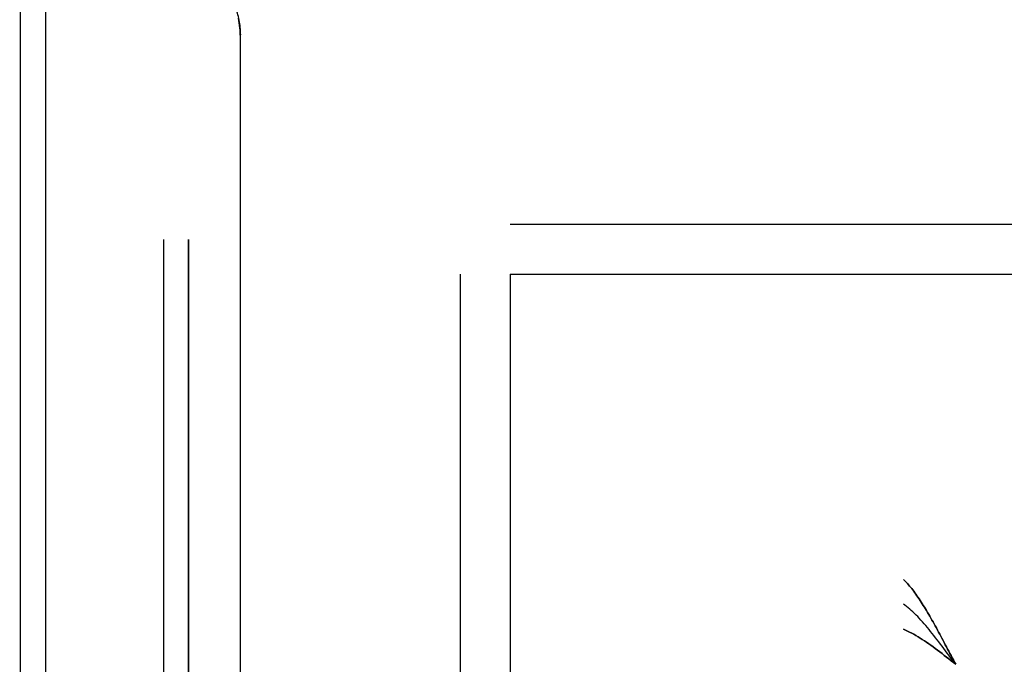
# Model space of a CAD drawing. Header units: millimetres. Extents: x -630 to 192, y -7 to 1615.
# Tile 171 of 249: x -541 to -515, y 1502 to 1520. Entities that reach past the tile are written whole.
import ezdxf

# ---------------------------------------------------------------- set-up
doc = ezdxf.new("R2010")
doc.units = ezdxf.units.MM
doc.header["$MEASUREMENT"] = 0
doc.layers.add('OVIDIO 160x80x72h', color=7, linetype='Continuous')

msp = doc.modelspace()

# ---------------------------------------------------------------- linework, layer by layer
at = {"layer": 'OVIDIO 160x80x72h', "extrusion": (-0.045678, 0.114881, 0.992329)}
for points in [[(-34.602, -1559.121), (-34.602, -1452.265)], [(-34.602, -1452.265), (-34.602, -1559.121)], [(-35.058, -1559.121), (-35.058, -1452.265)], [(-35.058, -1452.265), (-35.058, -1559.121)], [(-49.54, -1545.373), (-49.54, -1490.183)], [(-49.312, -1545.157), (-49.312, -1490.752)]]:
    msp.add_lwpolyline(points, dxfattribs=at)
at = {"layer": 'OVIDIO 160x80x72h', "extrusion": (0.235702, -0.235702, 0.942809)}
for points in [[(673.436, 1655.46), (673.436, 1550.052)], [(667.893, 1641.834), (667.893, 1537.294)]]:
    msp.add_lwpolyline(points, dxfattribs=at)
at = {"layer": 'OVIDIO 160x80x72h', "extrusion": (0, 0.894427, 0.447214)}
for points in [[(528.938, -70.861), (529.094, -70.858), (529.251, -70.851), (529.408, -70.838), (529.565, -70.821), (529.723, -70.799), (529.879, -70.771), (530.035, -70.739), (530.191, -70.701), (530.345, -70.659), (530.498, -70.611), (530.649, -70.559), (530.799, -70.502), (530.946, -70.44), (531.091, -70.373), (531.234, -70.302), (531.374, -70.227), (531.511, -70.148), (531.645, -70.064), (531.776, -69.977), (531.904, -69.886), (532.028, -69.791), (532.149, -69.694), (532.265, -69.593), (532.378, -69.489), (532.487, -69.383), (532.592, -69.274), (532.693, -69.163), (532.789, -69.049), (532.882, -68.934), (532.97, -68.818), (533.054, -68.7), (533.134, -68.58), (533.21, -68.459), (533.284, -68.334), (533.354, -68.205), (533.421, -68.074), (533.485, -67.94), (533.546, -67.802), (533.602, -67.662), (533.655, -67.519), (533.704, -67.374), (533.748, -67.226), (533.788, -67.076), (533.824, -66.925), (533.855, -66.771), (533.881, -66.616), (533.902, -66.459), (533.919, -66.302), (533.93, -66.143), (533.937, -65.984), (533.938, -65.824), (533.934, -65.664), (533.925, -65.504), (533.911, -65.345), (533.892, -65.186), (533.868, -65.028), (533.839, -64.871), (533.805, -64.715), (533.766, -64.561), (533.723, -64.408), (533.674, -64.257), (533.621, -64.109), (533.564, -63.963), (533.502, -63.819)], [(533.502, -63.819), (533.562, -63.957), (533.617, -64.097), (533.668, -64.24), (533.716, -64.385), (533.759, -64.533), (533.797, -64.683), (533.832, -64.834), (533.861, -64.987), (533.886, -65.142), (533.906, -65.298), (533.922, -65.455), (533.932, -65.612), (533.937, -65.771), (533.938, -65.929), (533.933, -66.088), (533.923, -66.247), (533.908, -66.405), (533.889, -66.562), (533.864, -66.719), (533.834, -66.875), (533.8, -67.029), (533.76, -67.181), (533.717, -67.332), (533.668, -67.481), (533.615, -67.628), (533.558, -67.773), (533.497, -67.914), (533.432, -68.054), (533.362, -68.19), (533.29, -68.323), (533.213, -68.453), (533.134, -68.58), (533.05, -68.705), (532.963, -68.827), (532.871, -68.948), (532.775, -69.067), (532.674, -69.183), (532.57, -69.297), (532.461, -69.408), (532.349, -69.517), (532.233, -69.622), (532.113, -69.723), (531.989, -69.822), (531.863, -69.916), (531.733, -70.007), (531.6, -70.093), (531.464, -70.176), (531.326, -70.254), (531.185, -70.327), (531.042, -70.396), (530.897, -70.461), (530.75, -70.521), (530.602, -70.575), (530.453, -70.626), (530.302, -70.671), (530.151, -70.711), (529.999, -70.747), (529.847, -70.777), (529.694, -70.803), (529.542, -70.824), (529.39, -70.84), (529.239, -70.851), (529.088, -70.858), (528.938, -70.861)], [(528.938, -70.861), (529.088, -70.858), (529.239, -70.851), (529.39, -70.84), (529.542, -70.824), (529.694, -70.803), (529.847, -70.777), (529.999, -70.747), (530.151, -70.711), (530.302, -70.671), (530.453, -70.626), (530.602, -70.575), (530.75, -70.521), (530.897, -70.461), (531.042, -70.396), (531.185, -70.327), (531.326, -70.254), (531.464, -70.176), (531.6, -70.093), (531.733, -70.007), (531.863, -69.916), (531.989, -69.822), (532.113, -69.723), (532.233, -69.622), (532.349, -69.517), (532.461, -69.408), (532.57, -69.297), (532.674, -69.183), (532.775, -69.067), (532.871, -68.948), (532.963, -68.827), (533.05, -68.705), (533.134, -68.58), (533.213, -68.453), (533.29, -68.323), (533.362, -68.19), (533.432, -68.054), (533.497, -67.914), (533.558, -67.773), (533.615, -67.628), (533.668, -67.481), (533.717, -67.332), (533.76, -67.181), (533.8, -67.029), (533.834, -66.875), (533.864, -66.719), (533.889, -66.562), (533.908, -66.405), (533.923, -66.247), (533.933, -66.088), (533.938, -65.929), (533.937, -65.771), (533.932, -65.612), (533.922, -65.455), (533.906, -65.298), (533.886, -65.142), (533.861, -64.987), (533.832, -64.834), (533.797, -64.683), (533.759, -64.533), (533.716, -64.385), (533.668, -64.24), (533.617, -64.097), (533.562, -63.957), (533.502, -63.819)], [(517.444, -30.215), (518.037, -31.003), (518.606, -31.809), (519.152, -32.633), (519.673, -33.473), (520.168, -34.329), (520.638, -35.198), (521.081, -36.08), (521.497, -36.974)], [(521.497, -36.974), (521.081, -36.08), (520.638, -35.198), (520.168, -34.329), (519.673, -33.473), (519.152, -32.633), (518.606, -31.809), (518.037, -31.003), (517.444, -30.215)], [(517.444, -30.215), (518.037, -31.003), (518.606, -31.809), (519.152, -32.633), (519.673, -33.473), (520.168, -34.329), (520.638, -35.198), (521.081, -36.08), (521.497, -36.974)], [(517.444, -30.215), (518.037, -31.003), (518.606, -31.809), (519.152, -32.633), (519.673, -33.473), (520.168, -34.329), (520.638, -35.198), (521.081, -36.08), (521.497, -36.974)], [(521.497, -36.974), (521.081, -36.08), (520.638, -35.198), (520.168, -34.329), (519.673, -33.473), (519.152, -32.633), (518.606, -31.809), (518.037, -31.003), (517.444, -30.215)]]:
    msp.add_lwpolyline(points, dxfattribs=at)
at = {"layer": 'OVIDIO 160x80x72h', "extrusion": (-1.54874e-05, -1.53089e-05, 1)}
msp.add_lwpolyline([(-535.252, 1519.102), (-535.253, 1519.15), (-535.254, 1519.199), (-535.257, 1519.247), (-535.261, 1519.296), (-535.267, 1519.345), (-535.273, 1519.394), (-535.281, 1519.442), (-535.29, 1519.491), (-535.3, 1519.539), (-535.312, 1519.588), (-535.324, 1519.636), (-535.338, 1519.684), (-535.353, 1519.731), (-535.37, 1519.779), (-535.387, 1519.825), (-535.406, 1519.872), (-535.426, 1519.918), (-535.447, 1519.963), (-535.469, 1520.008), (-535.492, 1520.052), (-535.516, 1520.096), (-535.541, 1520.139), (-535.568, 1520.181), (-535.595, 1520.222), (-535.623, 1520.263), (-535.652, 1520.303), (-535.682, 1520.342), (-535.713, 1520.38), (-535.745, 1520.417), (-535.777, 1520.453), (-535.81, 1520.488), (-535.844, 1520.523)], dxfattribs=at)
at = {"layer": 'OVIDIO 160x80x72h'}
for points in [[(-541.168, 1499.098), (-541.168, 1520.336)], [(-540.497, 1520.336), (-540.497, 1499.098)], [(-528.01, 1514.012), (-219.111, 1514.012)], [(-537.322, 1513.598), (-537.322, 1450.349)], [(-536.651, 1450.349), (-536.651, 1513.598)], [(-536.651, 1513.598), (-536.651, 1450.349)], [(-529.352, 1512.67), (-529.352, 803.771)], [(-528.01, 1512.67), (-528.01, 803.771)], [(-528.01, 1512.67), (-219.111, 1512.67)]]:
    msp.add_lwpolyline(points, dxfattribs=at)
at = {"layer": 'OVIDIO 160x80x72h', "extrusion": (1, 0, 0)}
for points in [[(1520.336, 683.578), (1499.098, 683.578)], [(1518.163, 687.729), (1519.504, 688.4)], [(1519.504, 688.4), (1518.163, 687.729)], [(1513.598, 682.102), (1450.349, 682.102)], [(1450.349, 682.102), (1513.598, 682.102)], [(1513.502, 700.406), (1512.16, 699.735)], [(1503.135, 717.786), (1504.476, 718.457)], [(1504.476, 718.457), (1503.135, 717.786)]]:
    msp.add_lwpolyline(points, dxfattribs=at)
at = {"layer": 'OVIDIO 160x80x72h', "extrusion": (0.182574, 0.912871, 0.365148)}
for points in [[(807.015, 160.793), (821.142, 135.001)], [(821.142, 135.001), (807.015, 160.793)], [(821.536, 135.217), (807.409, 161.009)]]:
    msp.add_lwpolyline(points, dxfattribs=at)
at = {"layer": 'OVIDIO 160x80x72h', "extrusion": (1, -2.56846e-05, -8.30777e-08)}
for points in [[(1501.082, 682.518), (1519.078, 682.576)], [(1501.087, 680.931), (1519.078, 680.989)], [(1519.078, 682.576), (1501.082, 682.518)], [(1519.078, 680.989), (1501.087, 680.931)]]:
    msp.add_lwpolyline(points, dxfattribs=at)
at = {"layer": 'OVIDIO 160x80x72h', "extrusion": (0, 1, 1.53089e-05)}
for points in [[(535.263, 680.966), (535.263, 682.553)], [(535.263, 682.553), (535.263, 680.966)], [(535.263, 682.524), (535.263, 680.937)]]:
    msp.add_lwpolyline(points, dxfattribs=at)
at = {"layer": 'OVIDIO 160x80x72h', "extrusion": (0, -1.53093e-05, 1)}
msp.add_lwpolyline([(-535.263, 1519.102), (-535.263, 1501.109)], dxfattribs=at)
at = {"layer": 'OVIDIO 160x80x72h', "extrusion": (0.894427, 0, -0.447214)}
for points in [[(1518.163, 376.534), (1518.222, 376.397), (1518.277, 376.256), (1518.329, 376.113), (1518.376, 375.968), (1518.419, 375.82), (1518.458, 375.671), (1518.492, 375.519), (1518.522, 375.366), (1518.547, 375.211), (1518.567, 375.056), (1518.582, 374.899), (1518.592, 374.741), (1518.598, 374.583), (1518.598, 374.424), (1518.593, 374.265), (1518.584, 374.107), (1518.569, 373.949), (1518.549, 373.791), (1518.524, 373.635), (1518.495, 373.479), (1518.46, 373.325), (1518.421, 373.172), (1518.377, 373.021), (1518.328, 372.872), (1518.276, 372.725), (1518.218, 372.581), (1518.157, 372.439), (1518.092, 372.3), (1518.023, 372.164), (1517.95, 372.03), (1517.874, 371.9), (1517.794, 371.773), (1517.711, 371.649), (1517.623, 371.526), (1517.531, 371.405), (1517.435, 371.286), (1517.334, 371.17), (1517.23, 371.056), (1517.121, 370.945), (1517.009, 370.837), (1516.893, 370.732), (1516.773, 370.63), (1516.65, 370.532), (1516.523, 370.437), (1516.393, 370.347), (1516.26, 370.26), (1516.124, 370.178), (1515.986, 370.1), (1515.845, 370.026), (1515.702, 369.957), (1515.557, 369.893), (1515.411, 369.833), (1515.263, 369.778), (1515.113, 369.728), (1514.963, 369.683), (1514.811, 369.642), (1514.659, 369.607), (1514.507, 369.576), (1514.355, 369.55), (1514.202, 369.53), (1514.05, 369.513), (1513.899, 369.502), (1513.748, 369.495), (1513.598, 369.493)], [(1513.598, 369.493), (1513.748, 369.495), (1513.899, 369.502), (1514.05, 369.513), (1514.202, 369.53), (1514.355, 369.55), (1514.507, 369.576), (1514.659, 369.607), (1514.811, 369.642), (1514.963, 369.683), (1515.113, 369.728), (1515.263, 369.778), (1515.411, 369.833), (1515.557, 369.893), (1515.702, 369.957), (1515.845, 370.026), (1515.986, 370.1), (1516.124, 370.178), (1516.26, 370.26), (1516.393, 370.347), (1516.523, 370.437), (1516.65, 370.532), (1516.773, 370.63), (1516.893, 370.732), (1517.009, 370.837), (1517.121, 370.945), (1517.23, 371.056), (1517.334, 371.17), (1517.435, 371.286), (1517.531, 371.405), (1517.623, 371.526), (1517.711, 371.649), (1517.794, 371.773), (1517.874, 371.9), (1517.95, 372.03), (1518.023, 372.164), (1518.092, 372.3), (1518.157, 372.439), (1518.218, 372.581), (1518.276, 372.725), (1518.328, 372.872), (1518.377, 373.021), (1518.421, 373.172), (1518.46, 373.325), (1518.495, 373.479), (1518.524, 373.635), (1518.549, 373.791), (1518.569, 373.949), (1518.584, 374.107), (1518.593, 374.265), (1518.598, 374.424), (1518.598, 374.583), (1518.592, 374.741), (1518.582, 374.899), (1518.567, 375.056), (1518.547, 375.211), (1518.522, 375.366), (1518.492, 375.519), (1518.458, 375.671), (1518.419, 375.82), (1518.376, 375.968), (1518.329, 376.113), (1518.277, 376.256), (1518.222, 376.397), (1518.163, 376.534)], [(1513.598, 369.493), (1513.755, 369.495), (1513.911, 369.503), (1514.069, 369.515), (1514.226, 369.532), (1514.383, 369.555), (1514.54, 369.582), (1514.696, 369.615), (1514.851, 369.652), (1515.005, 369.695), (1515.158, 369.742), (1515.309, 369.795), (1515.459, 369.852), (1515.606, 369.914), (1515.752, 369.98), (1515.894, 370.051), (1516.034, 370.126), (1516.172, 370.206), (1516.306, 370.289), (1516.437, 370.377), (1516.564, 370.468), (1516.688, 370.562), (1516.809, 370.66), (1516.926, 370.761), (1517.038, 370.864), (1517.147, 370.971), (1517.252, 371.08), (1517.353, 371.191), (1517.449, 371.304), (1517.542, 371.419), (1517.63, 371.536), (1517.714, 371.654), (1517.794, 371.773), (1517.87, 371.895), (1517.944, 372.02), (1518.014, 372.148), (1518.082, 372.279), (1518.146, 372.414), (1518.206, 372.551), (1518.263, 372.691), (1518.315, 372.834), (1518.364, 372.98), (1518.408, 373.127), (1518.448, 373.277), (1518.484, 373.429), (1518.515, 373.583), (1518.541, 373.738), (1518.562, 373.894), (1518.579, 374.052), (1518.59, 374.211), (1518.597, 374.37), (1518.598, 374.529), (1518.595, 374.689), (1518.586, 374.849), (1518.572, 375.009), (1518.553, 375.167), (1518.529, 375.326), (1518.5, 375.483), (1518.465, 375.639), (1518.427, 375.793), (1518.383, 375.945), (1518.334, 376.096), (1518.282, 376.244), (1518.224, 376.391), (1518.163, 376.534)], [(1513.598, 369.493), (1513.748, 369.495), (1513.899, 369.502), (1514.05, 369.513), (1514.202, 369.53), (1514.355, 369.55), (1514.507, 369.576), (1514.659, 369.607), (1514.811, 369.642), (1514.963, 369.683), (1515.113, 369.728), (1515.263, 369.778), (1515.411, 369.833), (1515.557, 369.893), (1515.702, 369.957), (1515.845, 370.026), (1515.986, 370.1), (1516.124, 370.178), (1516.26, 370.26), (1516.393, 370.347), (1516.523, 370.437), (1516.65, 370.532), (1516.773, 370.63), (1516.893, 370.732), (1517.009, 370.837), (1517.121, 370.945), (1517.23, 371.056), (1517.334, 371.17), (1517.435, 371.286), (1517.531, 371.405), (1517.623, 371.526), (1517.711, 371.649), (1517.794, 371.773), (1517.874, 371.9), (1517.95, 372.03), (1518.023, 372.164), (1518.092, 372.3), (1518.157, 372.439), (1518.218, 372.581), (1518.276, 372.725), (1518.328, 372.872), (1518.377, 373.021), (1518.421, 373.172), (1518.46, 373.325), (1518.495, 373.479), (1518.524, 373.635), (1518.549, 373.791), (1518.569, 373.949), (1518.584, 374.107), (1518.593, 374.265), (1518.598, 374.424), (1518.598, 374.583), (1518.592, 374.741), (1518.582, 374.899), (1518.567, 375.056), (1518.547, 375.211), (1518.522, 375.366), (1518.492, 375.519), (1518.458, 375.671), (1518.419, 375.82), (1518.376, 375.968), (1518.329, 376.113), (1518.277, 376.256), (1518.222, 376.397), (1518.163, 376.534)], [(1518.163, 376.534), (1518.222, 376.397), (1518.277, 376.256), (1518.329, 376.113), (1518.376, 375.968), (1518.419, 375.82), (1518.458, 375.671), (1518.492, 375.519), (1518.522, 375.366), (1518.547, 375.211), (1518.567, 375.056), (1518.582, 374.899), (1518.592, 374.741), (1518.598, 374.583), (1518.598, 374.424), (1518.593, 374.265), (1518.584, 374.107), (1518.569, 373.949), (1518.549, 373.791), (1518.524, 373.635), (1518.495, 373.479), (1518.46, 373.325), (1518.421, 373.172), (1518.377, 373.021), (1518.328, 372.872), (1518.276, 372.725), (1518.218, 372.581), (1518.157, 372.439), (1518.092, 372.3), (1518.023, 372.164), (1517.95, 372.03), (1517.874, 371.9), (1517.794, 371.773), (1517.711, 371.649), (1517.623, 371.526), (1517.531, 371.405), (1517.435, 371.286), (1517.334, 371.17), (1517.23, 371.056), (1517.121, 370.945), (1517.009, 370.837), (1516.893, 370.732), (1516.773, 370.63), (1516.65, 370.532), (1516.523, 370.437), (1516.393, 370.347), (1516.26, 370.26), (1516.124, 370.178), (1515.986, 370.1), (1515.845, 370.026), (1515.702, 369.957), (1515.557, 369.893), (1515.411, 369.833), (1515.263, 369.778), (1515.113, 369.728), (1514.963, 369.683), (1514.811, 369.642), (1514.659, 369.607), (1514.507, 369.576), (1514.355, 369.55), (1514.202, 369.53), (1514.05, 369.513), (1513.899, 369.502), (1513.748, 369.495), (1513.598, 369.493)], [(1502.104, 410.138), (1502.697, 409.35), (1503.266, 408.544), (1503.812, 407.72), (1504.333, 406.88), (1504.829, 406.025), (1505.298, 405.156), (1505.741, 404.273), (1506.157, 403.379)], [(1506.157, 403.379), (1505.741, 404.273), (1505.298, 405.156), (1504.829, 406.025), (1504.333, 406.88), (1503.812, 407.72), (1503.266, 408.544), (1502.697, 409.35), (1502.104, 410.138)], [(1502.104, 410.138), (1502.697, 409.35), (1503.266, 408.544), (1503.812, 407.72), (1504.333, 406.88), (1504.829, 406.025), (1505.298, 405.156), (1505.741, 404.273), (1506.157, 403.379)], [(1506.157, 403.379), (1505.741, 404.273), (1505.298, 405.156), (1504.829, 406.025), (1504.333, 406.88), (1503.812, 407.72), (1503.266, 408.544), (1502.697, 409.35), (1502.104, 410.138)], [(1502.104, 410.138), (1502.697, 409.35), (1503.266, 408.544), (1503.812, 407.72), (1504.333, 406.88), (1504.829, 406.025), (1505.298, 405.156), (1505.741, 404.273), (1506.157, 403.379)]]:
    msp.add_lwpolyline(points, dxfattribs=at)
at = {"layer": 'OVIDIO 160x80x72h', "extrusion": (0.912871, 0.182574, -0.365148)}
for points in [[(1593.967, 558.295), (1579.84, 584.087)], [(1579.446, 583.871), (1593.573, 558.079)], [(1593.573, 558.079), (1579.446, 583.871)], [(1593.31, 557.934), (1579.183, 583.727)], [(1579.183, 583.727), (1593.31, 557.934)], [(1593.31, 557.934), (1579.183, 583.727)], [(1579.183, 583.727), (1593.31, 557.934)]]:
    msp.add_lwpolyline(points, dxfattribs=at)
at = {"layer": 'OVIDIO 160x80x72h', "extrusion": (0, 1, 0)}
for points in [[(534.844, 688.4), (533.502, 687.729)], [(533.502, 687.729), (534.844, 688.4)], [(535.632, 683.471), (536.973, 684.142)], [(536.651, 681.431), (537.993, 682.102)], [(537.993, 682.102), (536.651, 681.431)], [(528.841, 700.406), (527.5, 699.735)], [(539.827, 683.578), (541.168, 680.895)], [(219.111, 718.457), (517.444, 718.457)], [(517.444, 718.457), (219.111, 718.457)], [(219.111, 717.786), (517.444, 717.786)], [(517.444, 717.786), (219.111, 717.786)]]:
    msp.add_lwpolyline(points, dxfattribs=at)
at = {"layer": 'OVIDIO 160x80x72h', "extrusion": (-0.276089, -0.12261, 0.953279)}
for points in [[(-1598.083, 296.88), (-1598.083, 324.427)], [(-1597.988, 296.88), (-1597.988, 323.907)]]:
    msp.add_lwpolyline(points, dxfattribs=at)
at = {"layer": 'OVIDIO 160x80x72h', "extrusion": (1, -3.83166e-08, -1.91583e-08)}
for points in [[(1507.499, 712.411), (1506.157, 711.74)], [(1506.157, 711.74), (1507.499, 712.411)]]:
    msp.add_lwpolyline(points, dxfattribs=at)
at = {"layer": 'OVIDIO 160x80x72h', "extrusion": (-3.84671e-08, 1, 1.92336e-08)}
for points in [[(521.497, 711.74), (522.839, 712.411)], [(522.839, 712.411), (521.497, 711.74)]]:
    msp.add_lwpolyline(points, dxfattribs=at)
at = {"layer": 'OVIDIO 160x80x72h'}
for points in [[(-535.263, 1519.092, 682.576), (-535.264, 1519.158, 682.576), (-535.267, 1519.223, 682.575), (-535.272, 1519.288, 682.574), (-535.279, 1519.352, 682.571), (-535.289, 1519.416, 682.568), (-535.3, 1519.479, 682.565), (-535.314, 1519.542, 682.56)], [(-535.314, 1519.542, 682.56), (-535.3, 1519.479, 682.565), (-535.289, 1519.416, 682.568), (-535.279, 1519.352, 682.571), (-535.272, 1519.288, 682.574), (-535.267, 1519.223, 682.575), (-535.264, 1519.158, 682.576), (-535.263, 1519.092, 682.576)], [(-535.263, 1519.092, 680.99), (-535.264, 1519.158, 680.989), (-535.267, 1519.223, 680.988), (-535.272, 1519.288, 680.987), (-535.279, 1519.352, 680.985), (-535.289, 1519.416, 680.982), (-535.3, 1519.479, 680.978), (-535.314, 1519.542, 680.973)], [(-535.314, 1519.542, 680.973), (-535.3, 1519.479, 680.978), (-535.289, 1519.416, 680.982), (-535.279, 1519.352, 680.985), (-535.272, 1519.288, 680.987), (-535.267, 1519.223, 680.988), (-535.264, 1519.158, 680.989), (-535.263, 1519.092, 680.99)], [(-517.444, 1504.476, 718.457), (-517.417, 1504.449, 718.509), (-517.389, 1504.421, 718.56), (-517.362, 1504.392, 718.611), (-517.334, 1504.361, 718.662), (-517.306, 1504.33, 718.711), (-517.278, 1504.297, 718.76), (-517.25, 1504.263, 718.808), (-517.222, 1504.228, 718.855), (-517.194, 1504.192, 718.902), (-517.166, 1504.155, 718.947), (-517.138, 1504.117, 718.992), (-517.11, 1504.078, 719.036), (-517.081, 1504.038, 719.079), (-517.053, 1503.997, 719.121), (-517.024, 1503.955, 719.162), (-516.996, 1503.912, 719.202), (-516.967, 1503.868, 719.241), (-516.938, 1503.823, 719.279), (-516.91, 1503.778, 719.316), (-516.881, 1503.731, 719.352), (-516.852, 1503.684, 719.387), (-516.823, 1503.636, 719.42), (-516.794, 1503.587, 719.453), (-516.765, 1503.537, 719.485), (-516.736, 1503.487, 719.515), (-516.706, 1503.436, 719.544), (-516.677, 1503.384, 719.572), (-516.648, 1503.332, 719.599), (-516.618, 1503.279, 719.625), (-516.589, 1503.225, 719.649), (-516.559, 1503.171, 719.672), (-516.529, 1503.116, 719.694), (-516.499, 1503.061, 719.715), (-516.469, 1503.006, 719.734), (-516.439, 1502.95, 719.752), (-516.409, 1502.893, 719.769), (-516.379, 1502.837, 719.784), (-516.348, 1502.779, 719.798), (-516.318, 1502.722, 719.811), (-516.287, 1502.664, 719.823), (-516.257, 1502.606, 719.833), (-516.226, 1502.548, 719.842), (-516.195, 1502.489, 719.849), (-516.164, 1502.431, 719.855), (-516.133, 1502.372, 719.86), (-516.102, 1502.313, 719.863), (-516.071, 1502.254, 719.865), (-516.04, 1502.195, 719.866)], [(-516.04, 1502.195, 719.866), (-516.071, 1502.254, 719.865), (-516.102, 1502.313, 719.863), (-516.133, 1502.372, 719.86), (-516.164, 1502.431, 719.855), (-516.195, 1502.489, 719.849), (-516.226, 1502.548, 719.842), (-516.257, 1502.606, 719.833), (-516.287, 1502.664, 719.823), (-516.318, 1502.722, 719.811), (-516.348, 1502.779, 719.798), (-516.379, 1502.837, 719.784), (-516.409, 1502.893, 719.769), (-516.439, 1502.95, 719.752), (-516.469, 1503.006, 719.734), (-516.499, 1503.061, 719.715), (-516.529, 1503.116, 719.694), (-516.559, 1503.171, 719.672), (-516.589, 1503.225, 719.649), (-516.618, 1503.279, 719.625), (-516.648, 1503.332, 719.599), (-516.677, 1503.384, 719.572), (-516.706, 1503.436, 719.544), (-516.736, 1503.487, 719.515), (-516.765, 1503.537, 719.485), (-516.794, 1503.587, 719.453), (-516.823, 1503.636, 719.42), (-516.852, 1503.684, 719.387), (-516.881, 1503.731, 719.352), (-516.91, 1503.778, 719.316), (-516.938, 1503.823, 719.279), (-516.967, 1503.868, 719.241), (-516.996, 1503.912, 719.202), (-517.024, 1503.955, 719.162), (-517.053, 1503.997, 719.121), (-517.081, 1504.038, 719.079), (-517.11, 1504.078, 719.036), (-517.138, 1504.117, 718.992), (-517.166, 1504.155, 718.947), (-517.194, 1504.192, 718.902), (-517.222, 1504.228, 718.855), (-517.25, 1504.263, 718.808), (-517.278, 1504.297, 718.76), (-517.306, 1504.33, 718.711), (-517.334, 1504.361, 718.662), (-517.362, 1504.392, 718.611), (-517.389, 1504.421, 718.56), (-517.417, 1504.449, 718.509), (-517.444, 1504.476, 718.457)], [(-516.04, 1502.195, 719.121), (-516.085, 1502.256, 719.12), (-516.131, 1502.317, 719.116), (-516.176, 1502.378, 719.111), (-516.221, 1502.438, 719.103), (-516.266, 1502.498, 719.093), (-516.311, 1502.559, 719.081), (-516.356, 1502.618, 719.067), (-516.401, 1502.678, 719.051), (-516.446, 1502.737, 719.033), (-516.491, 1502.795, 719.013), (-516.535, 1502.853, 718.99), (-516.579, 1502.91, 718.966), (-516.624, 1502.966, 718.94), (-516.668, 1503.022, 718.913), (-516.712, 1503.077, 718.883), (-516.756, 1503.13, 718.851), (-516.8, 1503.183, 718.818), (-516.843, 1503.235, 718.783), (-516.887, 1503.286, 718.746), (-516.931, 1503.335, 718.708), (-516.974, 1503.383, 718.667), (-517.017, 1503.43, 718.626), (-517.06, 1503.475, 718.582), (-517.104, 1503.519, 718.537), (-517.146, 1503.562, 718.491), (-517.189, 1503.602, 718.442), (-517.232, 1503.641, 718.393), (-517.275, 1503.679, 718.342), (-517.317, 1503.714, 718.289), (-517.36, 1503.748, 718.235), (-517.402, 1503.78, 718.18), (-517.444, 1503.809, 718.123)], [(-516.04, 1502.195, 718.366), (-516.102, 1502.244, 718.365), (-516.163, 1502.292, 718.362), (-516.225, 1502.34, 718.356), (-516.286, 1502.387, 718.348), (-516.347, 1502.435, 718.339), (-516.407, 1502.481, 718.326), (-516.467, 1502.528, 718.312), (-516.527, 1502.573, 718.296), (-516.587, 1502.618, 718.277), (-516.646, 1502.662, 718.257), (-516.705, 1502.705, 718.234), (-516.763, 1502.747, 718.21), (-516.821, 1502.787, 718.183), (-516.879, 1502.827, 718.155), (-516.937, 1502.865, 718.125), (-516.994, 1502.901, 718.093), (-517.052, 1502.937, 718.06), (-517.109, 1502.97, 718.025), (-517.165, 1503.002, 717.988), (-517.222, 1503.032, 717.951), (-517.278, 1503.061, 717.911), (-517.333, 1503.087, 717.871), (-517.389, 1503.112, 717.829), (-517.444, 1503.135, 717.786)], [(-517.444, 1503.135, 717.786), (-517.389, 1503.112, 717.829), (-517.333, 1503.087, 717.871), (-517.278, 1503.061, 717.911), (-517.222, 1503.032, 717.951), (-517.165, 1503.002, 717.988), (-517.109, 1502.97, 718.025), (-517.052, 1502.937, 718.06), (-516.994, 1502.901, 718.093), (-516.937, 1502.865, 718.125), (-516.879, 1502.827, 718.155), (-516.821, 1502.787, 718.183), (-516.763, 1502.747, 718.21), (-516.705, 1502.705, 718.234), (-516.646, 1502.662, 718.257), (-516.587, 1502.618, 718.277), (-516.527, 1502.573, 718.296), (-516.467, 1502.528, 718.312), (-516.407, 1502.481, 718.326), (-516.347, 1502.435, 718.339), (-516.286, 1502.387, 718.348), (-516.225, 1502.34, 718.356), (-516.163, 1502.292, 718.362), (-516.102, 1502.244, 718.365), (-516.04, 1502.195, 718.366)]]:
    msp.add_polyline3d(points, dxfattribs=at)

doc.saveas('drawing.dxf')
